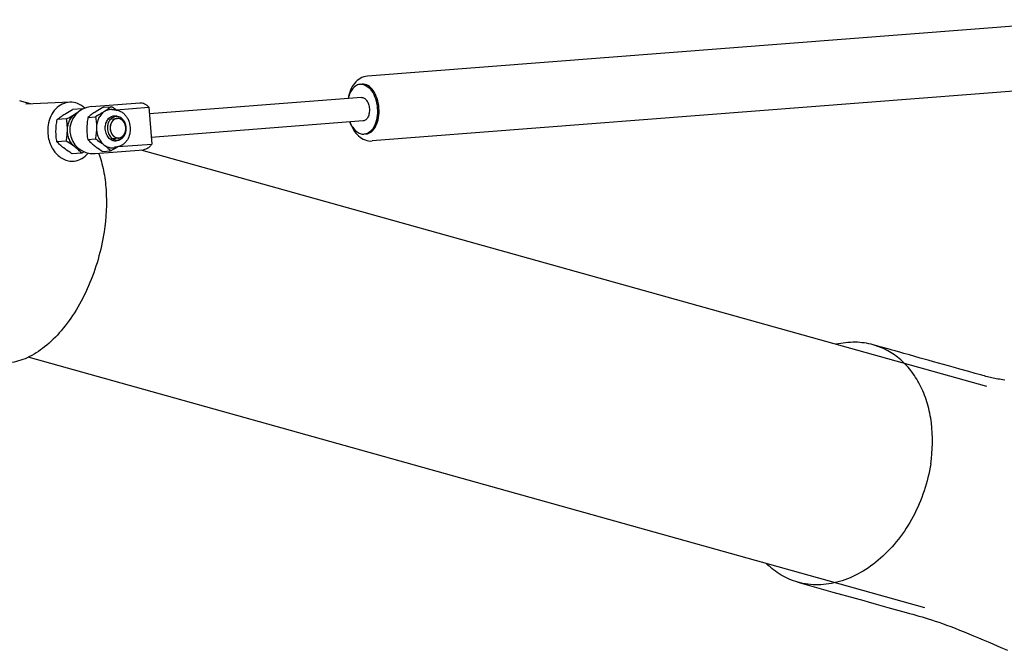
# Model space of a CAD drawing. Extents: x 0 to 420, y 0 to 297.
# Tile 10 of 13: x 337 to 383, y 110 to 140. Entities that reach past the tile are written whole.
import ezdxf

# ---------------------------------------------------------------- set-up
doc = ezdxf.new("R2010")
doc.units = 0
doc.header["$LTSCALE"] = 23.1
for name, color, linetype in [('102182_DXF_CONTINUOUS_LINE', 7, 'CONTINUOUS'), ('105-5475-01_DXF_CONTINUOUS', 7, 'CONTINUOUS'), ('105-561-01_DXF_CONTINUOUS_', 7, 'CONTINUOUS'), ('9900055_DXF_CONTINUOUS_LIN', 7, 'CONTINUOUS'), ('9900438_DXF_CONTINUOUS_LIN', 7, 'CONTINUOUS'), ('GAS_SPRING_BDXF_CONTINUOUS', 7, 'CONTINUOUS'), ('LOCK_NUT_M8_DXF_CONTINUOUS', 7, 'CONTINUOUS')]:
    doc.layers.add(name, color=color, linetype=linetype)

msp = doc.modelspace()

# ---------------------------------------------------------------- linework, layer by layer
at = {"layer": '102182_DXF_CONTINUOUS_LINE', "color": 7, "linetype": 'CONTINUOUS'}
for p, q in [((382.547, 122.902), (342.682, 134.033)), ((379.633, 112.468), (337.362, 124.27))]:
    msp.add_line(p, q, dxfattribs=at)
at = {"layer": '105-5475-01_DXF_CONTINUOUS', "color": 7, "linetype": 'CONTINUOUS'}
for p, q in [((377.374, 124.808), (377.198, 124.857)), ((379.162, 124.309), (378.902, 124.382)), ((379.417, 124.238), (379.162, 124.309)), ((379.543, 124.202), (379.417, 124.238)), ((379.793, 124.133), (379.543, 124.202)), ((380.037, 124.065), (379.793, 124.133)), ((380.74, 123.868), (380.037, 124.065)), ((381.074, 123.775), (380.74, 123.868)), ((381.288, 123.715), (381.074, 123.775)), ((381.703, 123.6), (381.288, 123.715)), ((373.646, 113.678), (375.301, 113.216)), ((375.301, 113.216), (376.346, 112.924)), ((377.34, 112.647), (377.893, 112.492))]:
    msp.add_line(p, q, dxfattribs=at)
for points in [[(377.947, 124.648), (377.519, 124.768), (377.374, 124.808)], [(378.227, 124.57), (378.087, 124.609), (377.947, 124.648)], [(378.902, 124.382), (378.636, 124.456), (378.501, 124.493), (378.227, 124.57)], [(382.003, 123.515), (381.905, 123.543), (381.804, 123.572), (381.703, 123.6)], [(383.402, 123.198), (383.311, 123.21), (383.225, 123.222), (383.145, 123.235), (383.07, 123.248), (382.997, 123.261), (382.927, 123.275), (382.859, 123.29), (382.791, 123.305), (382.722, 123.321), (382.653, 123.337), (382.582, 123.355), (382.51, 123.374), (382.436, 123.393), (382.358, 123.415), (382.276, 123.438), (382.189, 123.462), (382.003, 123.515)], [(376.346, 112.924), (376.753, 112.811), (376.952, 112.755), (377.34, 112.647)], [(377.893, 112.492), (378.24, 112.395), (378.407, 112.349), (378.744, 112.254)], [(378.744, 112.254), (378.905, 112.21), (379.059, 112.167), (379.208, 112.125), (379.352, 112.085), (379.498, 112.043), (379.644, 112), (379.793, 111.955), (379.95, 111.906), (380.115, 111.852), (380.288, 111.793), (380.469, 111.729), (380.658, 111.661), (380.855, 111.588), (381.058, 111.51), (381.269, 111.428), (381.486, 111.342), (381.706, 111.252), (381.931, 111.16), (382.159, 111.065), (382.387, 110.968), (382.615, 110.871), (382.842, 110.773), (383.069, 110.673), (383.295, 110.574), (383.522, 110.473)]]:
    msp.add_lwpolyline(points, dxfattribs=at)
for points, knots in [([(377.198, 124.857), (376.921, 124.935), (376.334, 125.017), (375.746, 124.949), (375.455, 124.883)], [0, 0, 0, 0, 0.490961, 1, 1, 1, 1]), ([(379.906, 119.253), (380.005, 119.889), (380.03, 120.852), (379.785, 122.066), (379.477, 122.878), (379.052, 123.584), (378.52, 124.165), (377.898, 124.603), (377.434, 124.791), (377.198, 124.857)], [0, 0, 0, 0, 0.284423, 0.418514, 0.545791, 0.666301, 0.780936, 0.891403, 1, 1, 1, 1]), ([(379.906, 119.253), (379.773, 118.393), (379.351, 117.132), (378.423, 115.692), (377.585, 114.792), (376.645, 114.109), (375.642, 113.673), (374.624, 113.509), (373.957, 113.591), (373.646, 113.678)], [0, 0, 0, 0, 0.27959, 0.416933, 0.548423, 0.672238, 0.787847, 0.896243, 1, 1, 1, 1]), ([(373.646, 113.678), (373.372, 113.754), (372.836, 113.984), (372.379, 114.344), (372.173, 114.55)], [0, 0, 0, 0, 0.494063, 1, 1, 1, 1])]:
    msp.add_open_spline(points, degree=3, knots=knots, dxfattribs=at)
at = {"layer": '105-561-01_DXF_CONTINUOUS_', "color": 7, "linetype": 'CONTINUOUS'}
for p, q in [((337.467, 136.2), (337.066, 136.321)), ((339.321, 136.283), (337.255, 136.19)), ((339.467, 133.507), (339.467, 133.507))]:
    msp.add_line(p, q, dxfattribs=at)
msp.add_arc((336.345, 133.937), 2.491, 73.1771, 75.6231, dxfattribs=at)
for points, knots in [([(339.321, 136.283), (339.2, 136.277), (338.95, 136.213), (338.636, 135.973), (338.407, 135.622), (338.327, 135.346), (338.304, 135.202)], [0, 0, 0, 0, 0.22839, 0.468187, 0.725862, 1, 1, 1, 1]), ([(340.034, 136.009), (339.935, 136.099), (339.711, 136.243), (339.447, 136.289), (339.321, 136.283)], [0, 0, 0, 0, 0.514224, 1, 1, 1, 1]), ([(338.304, 135.202), (338.272, 134.989), (338.284, 134.658), (338.418, 134.253), (338.571, 133.983), (338.769, 133.762), (339.004, 133.602), (339.261, 133.512), (339.44, 133.504), (339.527, 133.513)], [0, 0, 0, 0, 0.271367, 0.405811, 0.535853, 0.659964, 0.777776, 0.890325, 1, 1, 1, 1]), ([(339.527, 133.513), (339.652, 133.526), (339.907, 133.61), (340.106, 133.786), (340.191, 133.889)], [0, 0, 0, 0, 0.485773, 1, 1, 1, 1]), ([(340.686, 133.879), (340.784, 133.615), (340.939, 133.047), (341.097, 131.807), (341.042, 130.833), (340.941, 130.18)], [0, 0, 0, 0, 0.225643, 0.469821, 1, 1, 1, 1]), ([(340.941, 130.18), (340.874, 129.742), (340.683, 128.876), (340.24, 127.638), (339.66, 126.506), (338.968, 125.532), (338.195, 124.76), (337.37, 124.226), (336.644, 124.003), (336.088, 123.985), (335.823, 124.026), (335.696, 124.059)], [0, 0, 0, 0, 0.149995, 0.299671, 0.444304, 0.579714, 0.702838, 0.812419, 0.909819, 0.955444, 1, 1, 1, 1])]:
    msp.add_open_spline(points, degree=3, knots=knots, dxfattribs=at)
at = {"layer": '9900055_DXF_CONTINUOUS_LIN', "color": 7, "linetype": 'CONTINUOUS'}
for p, q in [((339.902, 135.973), (339.458, 135.94)), ((339.172, 135.495), (338.729, 135.463)), ((339.16, 134.455), (338.717, 134.422)), ((339.878, 133.892), (339.434, 133.859))]:
    msp.add_line(p, q, dxfattribs=at)
for centre, radius, start, end in [((336.334, 130.146), 6.833, 58.3046, 58.5264), ((335.991, 141.104), 8.192, 298.3189, 299.2293)]:
    msp.add_arc(centre, radius, start, end, dxfattribs=at)
for points, knots in [([(338.729, 135.463), (338.776, 135.503), (338.879, 135.584), (338.987, 135.66), (339.045, 135.698)], [0, 0, 0, 0, 0.470213, 1, 1, 1, 1]), ([(339.045, 135.698), (339.077, 135.718), (339.212, 135.804), (339.351, 135.882), (339.458, 135.94)], [0, 0, 0, 0, 0.236915, 1, 1, 1, 1]), ([(339.172, 135.495), (339.209, 135.515), (339.349, 135.592), (339.486, 135.673), (339.585, 135.738)], [0, 0, 0, 0, 0.260871, 1, 1, 1, 1]), ([(339.214, 134.979), (339.215, 135.057), (339.233, 135.21), (339.307, 135.424), (339.423, 135.606), (339.528, 135.701), (339.585, 135.738)], [0, 0, 0, 0, 0.266294, 0.523962, 0.768886, 1, 1, 1, 1]), ([(339.585, 135.738), (339.643, 135.776), (339.751, 135.851), (339.854, 135.933), (339.902, 135.973)], [0, 0, 0, 0, 0.529787, 1, 1, 1, 1]), ([(339.683, 135.791), (339.675, 135.787), (339.641, 135.772), (339.608, 135.753), (339.585, 135.738)], [0, 0, 0, 0, 0.247893, 1, 1, 1, 1]), ([(338.674, 134.939), (338.675, 135.027), (338.687, 135.203), (338.713, 135.376), (338.729, 135.463)], [0, 0, 0, 0, 0.501592, 1, 1, 1, 1]), ([(339.214, 134.979), (339.215, 135.066), (339.208, 135.239), (339.186, 135.411), (339.172, 135.495)], [0, 0, 0, 0, 0.50523, 1, 1, 1, 1]), ([(338.717, 134.422), (338.703, 134.507), (338.68, 134.678), (338.673, 134.852), (338.674, 134.939)], [0, 0, 0, 0, 0.49477, 1, 1, 1, 1]), ([(339.16, 134.455), (339.176, 134.541), (339.202, 134.715), (339.213, 134.891), (339.214, 134.979)], [0, 0, 0, 0, 0.498408, 1, 1, 1, 1]), ([(339.567, 134.177), (339.511, 134.221), (339.409, 134.327), (339.297, 134.522), (339.228, 134.744), (339.213, 134.9), (339.214, 134.979)], [0, 0, 0, 0, 0.234835, 0.482466, 0.739369, 1, 1, 1, 1]), ([(339.027, 134.137), (338.969, 134.183), (338.862, 134.274), (338.762, 134.373), (338.717, 134.422)], [0, 0, 0, 0, 0.523886, 1, 1, 1, 1]), ([(339.434, 133.859), (339.398, 133.882), (339.259, 133.969), (339.123, 134.062), (339.027, 134.137)], [0, 0, 0, 0, 0.2586, 1, 1, 1, 1]), ([(339.567, 134.177), (339.536, 134.202), (339.405, 134.3), (339.267, 134.39), (339.16, 134.455)], [0, 0, 0, 0, 0.239566, 1, 1, 1, 1]), ([(339.567, 134.177), (339.604, 134.148), (339.682, 134.098), (339.769, 134.065), (339.813, 134.054)], [0, 0, 0, 0, 0.508953, 1, 1, 1, 1]), ([(339.878, 133.892), (339.832, 133.941), (339.732, 134.041), (339.625, 134.132), (339.567, 134.177)], [0, 0, 0, 0, 0.476114, 1, 1, 1, 1])]:
    msp.add_open_spline(points, degree=3, knots=knots, dxfattribs=at)
at = {"layer": '9900438_DXF_CONTINUOUS_LIN', "color": 2, "linetype": 'CONTINUOUS'}
for p, q in [((341.134, 135.488), (341.564, 135.52)), ((341.202, 134.567), (341.632, 134.599))]:
    msp.add_line(p, q, dxfattribs=at)
at = {"layer": '9900438_DXF_CONTINUOUS_LIN', "color": 7, "linetype": 'CONTINUOUS'}
for centre, start, end in [((341.583, 135.205), 72.0026, 76.7977), ((341.614, 134.914), 252.0026, 256.7977)]:
    msp.add_arc(centre, 0.316, start, end, dxfattribs=at)
for points, knots in [([(341.501, 135.609), (341.453, 135.606), (341.355, 135.578), (341.233, 135.481), (341.144, 135.343), (341.113, 135.234), (341.104, 135.177)], [0, 0, 0, 0, 0.228385, 0.468487, 0.726206, 1, 1, 1, 1]), ([(341.642, 135.592), (341.63, 135.595), (341.584, 135.608), (341.536, 135.612), (341.501, 135.609)], [0, 0, 0, 0, 0.253566, 1, 1, 1, 1]), ([(341.979, 134.933), (341.99, 135.003), (341.989, 135.145), (341.927, 135.344), (341.809, 135.505), (341.699, 135.573), (341.642, 135.592)], [0, 0, 0, 0, 0.265399, 0.527142, 0.773467, 1, 1, 1, 1]), ([(341.104, 135.177), (341.091, 135.093), (341.096, 134.962), (341.148, 134.802), (341.225, 134.663), (341.34, 134.555), (341.478, 134.504), (341.549, 134.498), (341.583, 134.501)], [0, 0, 0, 0, 0.271411, 0.405968, 0.536245, 0.777271, 0.890179, 1, 1, 1, 1]), ([(341.235, 135.161), (341.226, 135.103), (341.227, 134.984), (341.279, 134.819), (341.376, 134.686), (341.469, 134.629), (341.516, 134.614)], [0, 0, 0, 0, 0.265458, 0.527227, 0.773523, 1, 1, 1, 1]), ([(341.552, 135.518), (341.513, 135.513), (341.435, 135.488), (341.338, 135.408), (341.267, 135.295), (341.242, 135.207), (341.235, 135.161)], [0, 0, 0, 0, 0.228437, 0.468964, 0.726721, 1, 1, 1, 1]), ([(341.655, 135.512), (341.646, 135.514), (341.613, 135.52), (341.578, 135.521), (341.552, 135.518)], [0, 0, 0, 0, 0.252325, 1, 1, 1, 1]), ([(341.961, 134.958), (341.97, 135.016), (341.97, 135.134), (341.917, 135.299), (341.82, 135.433), (341.728, 135.489), (341.68, 135.505)], [0, 0, 0, 0, 0.265458, 0.527227, 0.773523, 1, 1, 1, 1]), ([(341.619, 134.599), (341.66, 134.6), (341.743, 134.62), (341.85, 134.7), (341.927, 134.817), (341.954, 134.909), (341.961, 134.958)], [0, 0, 0, 0, 0.22841, 0.468031, 0.725662, 1, 1, 1, 1]), ([(341.719, 134.539), (341.753, 134.556), (341.817, 134.601), (341.923, 134.726), (341.966, 134.849), (341.979, 134.933)], [0, 0, 0, 0, 0.23211, 0.476697, 1, 1, 1, 1]), ([(341.583, 134.501), (341.595, 134.502), (341.641, 134.508), (341.687, 134.523), (341.719, 134.539)], [0, 0, 0, 0, 0.248465, 1, 1, 1, 1])]:
    msp.add_open_spline(points, degree=3, knots=knots, dxfattribs=at)
at = {"layer": '9900438_DXF_CONTINUOUS_LIN', "color": 2, "linetype": 'CONTINUOUS'}
for points, knots in [([(341.56, 135.519), (341.554, 135.518), (341.544, 135.516), (341.53, 135.513), (341.52, 135.511), (341.512, 135.509), (341.505, 135.507), (341.5, 135.506), (341.496, 135.505), (341.492, 135.505), (341.489, 135.504), (341.488, 135.504), (341.486, 135.504), (341.485, 135.503), (341.483, 135.502), (341.48, 135.5), (341.476, 135.498), (341.471, 135.496), (341.462, 135.492), (341.452, 135.487), (341.442, 135.482), (341.436, 135.478), (341.431, 135.476), (341.427, 135.474), (341.424, 135.473), (341.422, 135.471), (341.42, 135.47), (341.419, 135.47), (341.418, 135.469), (341.416, 135.468), (341.415, 135.467), (341.412, 135.465), (341.41, 135.463), (341.405, 135.459), (341.399, 135.454), (341.391, 135.447), (341.382, 135.439), (341.373, 135.432), (341.367, 135.427), (341.363, 135.424), (341.36, 135.421), (341.358, 135.42), (341.357, 135.419), (341.356, 135.418), (341.356, 135.418), (341.355, 135.417), (341.354, 135.416), (341.353, 135.414), (341.35, 135.411), (341.346, 135.406), (341.342, 135.4), (341.336, 135.392), (341.33, 135.385), (341.325, 135.378), (341.319, 135.37), (341.314, 135.364), (341.31, 135.359), (341.308, 135.356), (341.306, 135.354), (341.305, 135.353), (341.305, 135.352), (341.304, 135.352), (341.304, 135.351), (341.303, 135.35), (341.302, 135.347), (341.3, 135.344), (341.297, 135.338), (341.294, 135.331), (341.288, 135.32), (341.282, 135.308), (341.277, 135.297), (341.273, 135.29), (341.27, 135.284), (341.268, 135.281), (341.267, 135.278), (341.266, 135.276), (341.265, 135.274), (341.264, 135.272), (341.264, 135.27), (341.263, 135.266), (341.261, 135.262), (341.26, 135.257), (341.258, 135.251), (341.256, 135.243), (341.252, 135.23), (341.248, 135.217), (341.245, 135.206), (341.243, 135.2), (341.242, 135.195), (341.241, 135.191), (341.24, 135.189), (341.239, 135.187), (341.239, 135.185), (341.239, 135.183), (341.238, 135.18), (341.238, 135.176), (341.237, 135.171), (341.237, 135.164), (341.235, 135.152), (341.234, 135.139), (341.232, 135.126), (341.231, 135.117), (341.23, 135.111), (341.23, 135.106), (341.229, 135.101), (341.229, 135.098), (341.228, 135.097), (341.228, 135.096), (341.228, 135.094), (341.228, 135.093), (341.229, 135.089), (341.229, 135.085), (341.229, 135.08), (341.229, 135.073), (341.23, 135.064), (341.23, 135.051), (341.231, 135.037), (341.232, 135.025), (341.232, 135.018), (341.232, 135.013), (341.232, 135.008), (341.232, 135.005), (341.233, 135.003), (341.233, 135.001), (341.233, 134.999), (341.234, 134.996), (341.234, 134.992), (341.236, 134.987), (341.237, 134.981), (341.239, 134.969), (341.242, 134.956), (341.245, 134.943), (341.247, 134.934), (341.248, 134.928), (341.249, 134.923), (341.25, 134.918), (341.251, 134.914), (341.252, 134.911), (341.252, 134.91), (341.253, 134.908), (341.254, 134.906), (341.255, 134.903), (341.256, 134.899), (341.26, 134.889), (341.266, 134.875), (341.272, 134.86), (341.277, 134.848), (341.28, 134.84), (341.282, 134.834), (341.284, 134.83), (341.285, 134.827), (341.285, 134.826), (341.286, 134.825), (341.286, 134.824), (341.287, 134.824), (341.287, 134.822), (341.289, 134.82), (341.291, 134.816), (341.294, 134.811), (341.299, 134.804), (341.304, 134.795), (341.309, 134.787), (341.314, 134.779), (341.319, 134.77), (341.324, 134.763), (341.327, 134.758), (341.329, 134.754), (341.331, 134.752), (341.332, 134.75), (341.332, 134.75), (341.333, 134.749), (341.333, 134.748), (341.334, 134.747), (341.336, 134.745), (341.338, 134.742), (341.343, 134.738), (341.348, 134.732), (341.356, 134.723), (341.365, 134.714), (341.373, 134.705), (341.378, 134.699), (341.382, 134.695), (341.385, 134.692), (341.387, 134.69), (341.389, 134.688), (341.39, 134.686), (341.391, 134.686), (341.392, 134.685), (341.394, 134.684), (341.396, 134.682), (341.399, 134.68), (341.403, 134.677), (341.408, 134.674), (341.414, 134.67), (341.423, 134.663), (341.433, 134.656), (341.441, 134.65), (341.446, 134.646), (341.45, 134.644), (341.453, 134.642), (341.455, 134.64), (341.456, 134.639), (341.457, 134.639), (341.459, 134.638), (341.462, 134.637), (341.465, 134.636), (341.469, 134.634), (341.474, 134.632), (341.481, 134.629), (341.489, 134.626), (341.499, 134.621), (341.513, 134.616), (341.523, 134.611), (341.529, 134.609)], [0, 0, 0, 0, 0.015625, 0.03125, 0.039062, 0.046875, 0.054688, 0.058594, 0.0625, 0.066406, 0.068359, 0.070312, 0.071289, 0.072266, 0.074219, 0.078125, 0.082031, 0.085938, 0.09375, 0.109375, 0.117188, 0.125, 0.128906, 0.132812, 0.136719, 0.138672, 0.140625, 0.141602, 0.142578, 0.144531, 0.146484, 0.148438, 0.152344, 0.15625, 0.164062, 0.171875, 0.1875, 0.195312, 0.203125, 0.207031, 0.210938, 0.212891, 0.213867, 0.214355, 0.214844, 0.21582, 0.216797, 0.21875, 0.222656, 0.226562, 0.234375, 0.242188, 0.25, 0.257812, 0.265625, 0.273438, 0.277344, 0.28125, 0.283203, 0.28418, 0.285156, 0.285645, 0.286133, 0.287109, 0.289062, 0.292969, 0.296875, 0.304688, 0.3125, 0.328125, 0.335938, 0.34375, 0.347656, 0.351562, 0.353516, 0.355469, 0.357422, 0.358398, 0.359375, 0.363281, 0.367188, 0.371094, 0.375, 0.382812, 0.390625, 0.40625, 0.414062, 0.417969, 0.421875, 0.425781, 0.427734, 0.428711, 0.429688, 0.431641, 0.433594, 0.4375, 0.441406, 0.445312, 0.453125, 0.46875, 0.476562, 0.484375, 0.488281, 0.492188, 0.496094, 0.498047, 0.499023, 0.5, 0.500977, 0.501953, 0.503906, 0.507812, 0.511719, 0.515625, 0.523438, 0.53125, 0.546875, 0.554688, 0.558594, 0.5625, 0.566406, 0.568359, 0.570312, 0.571289, 0.572266, 0.574219, 0.578125, 0.582031, 0.585938, 0.59375, 0.609375, 0.617188, 0.625, 0.628906, 0.632812, 0.636719, 0.640625, 0.641602, 0.642578, 0.644531, 0.646484, 0.648438, 0.652344, 0.65625, 0.671875, 0.6875, 0.695312, 0.703125, 0.707031, 0.710938, 0.712891, 0.713867, 0.714355, 0.714844, 0.71582, 0.716797, 0.71875, 0.722656, 0.726562, 0.734375, 0.742188, 0.75, 0.757812, 0.765625, 0.773438, 0.777344, 0.78125, 0.783203, 0.78418, 0.785156, 0.785645, 0.786133, 0.787109, 0.789062, 0.792969, 0.796875, 0.804688, 0.8125, 0.828125, 0.835938, 0.84375, 0.847656, 0.851562, 0.853516, 0.855469, 0.857422, 0.858398, 0.859375, 0.861328, 0.863281, 0.867188, 0.871094, 0.875, 0.882812, 0.890625, 0.90625, 0.914062, 0.917969, 0.921875, 0.925781, 0.927734, 0.928711, 0.929688, 0.931641, 0.933594, 0.9375, 0.941406, 0.945312, 0.953125, 0.960938, 0.96875, 0.984375, 1, 1, 1, 1]), ([(341.668, 135.509), (341.666, 135.51), (341.661, 135.511), (341.656, 135.512), (341.653, 135.513), (341.651, 135.514), (341.648, 135.514), (341.646, 135.515), (341.641, 135.515), (341.637, 135.516), (341.632, 135.517), (341.628, 135.518), (341.623, 135.518), (341.618, 135.519), (341.615, 135.519), (341.612, 135.519), (341.607, 135.52), (341.603, 135.52), (341.598, 135.52), (341.594, 135.52), (341.589, 135.52), (341.585, 135.52), (341.582, 135.52), (341.58, 135.521), (341.577, 135.52), (341.573, 135.52), (341.567, 135.52), (341.562, 135.52), (341.56, 135.519)], [0, 0, 0, 0, 0.0625, 0.125, 0.15625, 0.171875, 0.1875, 0.21875, 0.25, 0.3125, 0.34375, 0.375, 0.4375, 0.46875, 0.5, 0.53125, 0.5625, 0.625, 0.65625, 0.6875, 0.75, 0.78125, 0.8125, 0.828125, 0.84375, 0.875, 0.9375, 1, 1, 1, 1]), ([(341.637, 134.599), (341.642, 134.6), (341.653, 134.603), (341.666, 134.605), (341.677, 134.608), (341.685, 134.61), (341.692, 134.611), (341.697, 134.612), (341.701, 134.613), (341.704, 134.614), (341.707, 134.614), (341.709, 134.615), (341.71, 134.615), (341.711, 134.616), (341.713, 134.617), (341.716, 134.618), (341.72, 134.62), (341.725, 134.623), (341.734, 134.627), (341.744, 134.632), (341.754, 134.637), (341.76, 134.64), (341.765, 134.643), (341.769, 134.644), (341.772, 134.646), (341.775, 134.647), (341.776, 134.648), (341.777, 134.649), (341.779, 134.649), (341.78, 134.65), (341.782, 134.652), (341.784, 134.654), (341.787, 134.656), (341.791, 134.66), (341.797, 134.664), (341.806, 134.672), (341.815, 134.679), (341.824, 134.687), (341.829, 134.691), (341.834, 134.695), (341.837, 134.697), (341.839, 134.699), (341.84, 134.7), (341.84, 134.7), (341.841, 134.701), (341.841, 134.702), (341.842, 134.703), (341.844, 134.705), (341.846, 134.708), (341.85, 134.713), (341.855, 134.719), (341.86, 134.726), (341.866, 134.734), (341.872, 134.741), (341.878, 134.748), (341.882, 134.754), (341.886, 134.759), (341.889, 134.762), (341.89, 134.764), (341.891, 134.765), (341.892, 134.766), (341.892, 134.767), (341.893, 134.768), (341.893, 134.769), (341.894, 134.771), (341.896, 134.775), (341.899, 134.78), (341.903, 134.788), (341.908, 134.799), (341.914, 134.81), (341.92, 134.822), (341.923, 134.829), (341.926, 134.834), (341.928, 134.838), (341.929, 134.841), (341.931, 134.843), (341.931, 134.845), (341.932, 134.846), (341.933, 134.849), (341.934, 134.852), (341.935, 134.857), (341.936, 134.862), (341.938, 134.868), (341.941, 134.876), (341.944, 134.888), (341.948, 134.901), (341.951, 134.912), (341.953, 134.918), (341.955, 134.923), (341.956, 134.927), (341.957, 134.93), (341.957, 134.931), (341.957, 134.933), (341.958, 134.935), (341.958, 134.938), (341.958, 134.943), (341.959, 134.948), (341.96, 134.954), (341.961, 134.966), (341.963, 134.979), (341.964, 134.993), (341.965, 135.001), (341.966, 135.008), (341.967, 135.013), (341.967, 135.017), (341.968, 135.02), (341.968, 135.022), (341.968, 135.023), (341.968, 135.024), (341.968, 135.026), (341.968, 135.029), (341.968, 135.033), (341.967, 135.038), (341.967, 135.045), (341.967, 135.054), (341.966, 135.068), (341.965, 135.082), (341.965, 135.094), (341.964, 135.101), (341.964, 135.106), (341.964, 135.11), (341.964, 135.114), (341.964, 135.116), (341.964, 135.118), (341.963, 135.119), (341.963, 135.122), (341.962, 135.126), (341.961, 135.131), (341.959, 135.138), (341.957, 135.149), (341.954, 135.163), (341.951, 135.176), (341.95, 135.184), (341.948, 135.191), (341.947, 135.196), (341.946, 135.201), (341.945, 135.204), (341.945, 135.207), (341.944, 135.209), (341.944, 135.211), (341.943, 135.213), (341.941, 135.216), (341.94, 135.22), (341.936, 135.229), (341.931, 135.243), (341.925, 135.258), (341.92, 135.271), (341.917, 135.279), (341.914, 135.285), (341.913, 135.289), (341.912, 135.291), (341.911, 135.293), (341.911, 135.293), (341.91, 135.294), (341.91, 135.295), (341.909, 135.296), (341.907, 135.299), (341.905, 135.302), (341.902, 135.308), (341.898, 135.315), (341.892, 135.323), (341.887, 135.331), (341.882, 135.34), (341.877, 135.348), (341.873, 135.355), (341.869, 135.361), (341.867, 135.364), (341.866, 135.367), (341.865, 135.368), (341.864, 135.369), (341.864, 135.37), (341.863, 135.37), (341.862, 135.371), (341.86, 135.373), (341.858, 135.376), (341.854, 135.381), (341.848, 135.386), (341.84, 135.395), (341.832, 135.404), (341.823, 135.413), (341.818, 135.419), (341.814, 135.424), (341.811, 135.427), (341.809, 135.429), (341.808, 135.43), (341.806, 135.432), (341.805, 135.433), (341.804, 135.434), (341.803, 135.435), (341.8, 135.436), (341.797, 135.439), (341.794, 135.441), (341.789, 135.445), (341.783, 135.449), (341.773, 135.456), (341.764, 135.463), (341.755, 135.469), (341.75, 135.472), (341.747, 135.475), (341.744, 135.477), (341.742, 135.478), (341.74, 135.479), (341.739, 135.48), (341.737, 135.48), (341.735, 135.481), (341.731, 135.483), (341.727, 135.484), (341.722, 135.487), (341.716, 135.489), (341.708, 135.493), (341.697, 135.497), (341.684, 135.503), (341.673, 135.507), (341.668, 135.509)], [0, 0, 0, 0, 0.015625, 0.03125, 0.039062, 0.046875, 0.054688, 0.058594, 0.0625, 0.066406, 0.068359, 0.070312, 0.071289, 0.072266, 0.074219, 0.078125, 0.082031, 0.085938, 0.09375, 0.109375, 0.117188, 0.125, 0.128906, 0.132812, 0.136719, 0.138672, 0.140625, 0.141602, 0.142578, 0.144531, 0.146484, 0.148438, 0.152344, 0.15625, 0.164062, 0.171875, 0.1875, 0.195312, 0.203125, 0.207031, 0.210938, 0.212891, 0.213867, 0.214355, 0.214844, 0.21582, 0.216797, 0.21875, 0.222656, 0.226562, 0.234375, 0.242188, 0.25, 0.257812, 0.265625, 0.273438, 0.277344, 0.28125, 0.283203, 0.28418, 0.285156, 0.285645, 0.286133, 0.287109, 0.289062, 0.292969, 0.296875, 0.304688, 0.3125, 0.328125, 0.335938, 0.34375, 0.347656, 0.351562, 0.353516, 0.355469, 0.357422, 0.358398, 0.359375, 0.363281, 0.367188, 0.371094, 0.375, 0.382812, 0.390625, 0.40625, 0.414062, 0.417969, 0.421875, 0.425781, 0.427734, 0.428711, 0.429688, 0.431641, 0.433594, 0.4375, 0.441406, 0.445312, 0.453125, 0.46875, 0.476562, 0.484375, 0.488281, 0.492188, 0.496094, 0.498047, 0.499023, 0.5, 0.500977, 0.501953, 0.503906, 0.507812, 0.511719, 0.515625, 0.523438, 0.53125, 0.546875, 0.554688, 0.558594, 0.5625, 0.566406, 0.568359, 0.570312, 0.571289, 0.572266, 0.574219, 0.578125, 0.582031, 0.585938, 0.59375, 0.609375, 0.617188, 0.625, 0.628906, 0.632812, 0.636719, 0.640625, 0.641602, 0.642578, 0.644531, 0.646484, 0.648438, 0.652344, 0.65625, 0.671875, 0.6875, 0.695312, 0.703125, 0.707031, 0.710938, 0.712891, 0.713867, 0.714355, 0.714844, 0.71582, 0.716797, 0.71875, 0.722656, 0.726562, 0.734375, 0.742188, 0.75, 0.757812, 0.765625, 0.773438, 0.777344, 0.78125, 0.783203, 0.78418, 0.785156, 0.785645, 0.786133, 0.787109, 0.789062, 0.792969, 0.796875, 0.804688, 0.8125, 0.828125, 0.835938, 0.84375, 0.847656, 0.851562, 0.853516, 0.855469, 0.857422, 0.858398, 0.859375, 0.861328, 0.863281, 0.867188, 0.871094, 0.875, 0.882812, 0.890625, 0.90625, 0.914062, 0.917969, 0.921875, 0.925781, 0.927734, 0.928711, 0.929688, 0.931641, 0.933594, 0.9375, 0.941406, 0.945312, 0.953125, 0.960938, 0.96875, 0.984375, 1, 1, 1, 1]), ([(341.529, 134.609), (341.533, 134.608), (341.537, 134.607), (341.543, 134.606), (341.547, 134.605), (341.552, 134.604), (341.556, 134.603), (341.56, 134.602), (341.564, 134.602), (341.568, 134.601), (341.572, 134.6), (341.575, 134.6), (341.578, 134.6), (341.582, 134.599), (341.585, 134.599), (341.589, 134.599), (341.593, 134.598), (341.598, 134.598), (341.603, 134.598), (341.607, 134.598), (341.613, 134.598), (341.617, 134.598), (341.621, 134.598)], [0, 0, 0, 0, 0.125, 0.15625, 0.1875, 0.25, 0.3125, 0.34375, 0.375, 0.4375, 0.46875, 0.5, 0.53125, 0.5625, 0.625, 0.65625, 0.6875, 0.75, 0.8125, 0.84375, 0.875, 1, 1, 1, 1]), ([(341.621, 134.598), (341.621, 134.598), (341.622, 134.598), (341.622, 134.598), (341.622, 134.598), (341.623, 134.598), (341.623, 134.598), (341.624, 134.598), (341.626, 134.598), (341.628, 134.598), (341.63, 134.598), (341.631, 134.599), (341.632, 134.599), (341.633, 134.599), (341.633, 134.599), (341.634, 134.599), (341.635, 134.599), (341.636, 134.599), (341.637, 134.599)], [0, 0, 0, 0, 0.0625, 0.125, 0.15625, 0.1875, 0.21875, 0.25, 0.375, 0.5, 0.625, 0.75, 0.78125, 0.8125, 0.84375, 0.875, 0.9375, 1, 1, 1, 1])]:
    msp.add_open_spline(points, degree=3, knots=knots, dxfattribs=at)
at = {"layer": '9900438_DXF_CONTINUOUS_LIN', "color": 7, "linetype": 'CONTINUOUS'}
msp.add_open_spline([(341.542, 134.607), (341.567, 134.601), (341.593, 134.598), (341.619, 134.599)], degree=3, dxfattribs=at)
at = {"layer": 'GAS_SPRING_BDXF_CONTINUOUS', "color": 7, "linetype": 'CONTINUOUS'}
for p, q in [((387.75, 140.169), (353.353, 137.506)), ((387.982, 137.123), (353.585, 134.459)), ((353.072, 136.509), (343.081, 135.735)), ((340.35, 136.081), (342.623, 136.257)), ((341.504, 135.924), (343.058, 136.045)), ((343.058, 136.045), (343.189, 134.315)), ((353.156, 135.401), (343.166, 134.627)), ((341.609, 134.193), (343.189, 134.315)), ((340.522, 133.865), (342.794, 134.041))]:
    msp.add_line(p, q, dxfattribs=at)
for centre, radius, start, end in [((340.436, 134.973), 1.111, 94.4281, 274.238), ((340.483, 134.358), 0.494, 274.0718, 274.4993)]:
    msp.add_arc(centre, radius, start, end, dxfattribs=at)
for points, knots in [([(353.351, 137.506), (353.235, 137.497), (353.003, 137.423), (352.729, 137.178), (352.538, 136.846), (352.467, 136.593), (352.443, 136.461)], [0, 0, 0, 0, 0.234182, 0.473944, 0.727582, 1, 1, 1, 1]), ([(353.024, 137.132), (352.96, 137.127), (352.825, 137.084), (352.657, 136.936), (352.526, 136.721), (352.47, 136.552), (352.449, 136.461)], [0, 0, 0, 0, 0.206384, 0.435905, 0.700518, 1, 1, 1, 1]), ([(353.024, 137.132), (353.119, 137.139), (353.335, 137.076), (353.58, 136.816), (353.753, 136.446), (353.837, 136.009), (353.821, 135.564), (353.705, 135.172), (353.503, 134.879), (353.298, 134.785), (353.204, 134.778)], [0, 0, 0, 0, 0.095383, 0.210347, 0.348281, 0.500321, 0.652285, 0.790016, 0.904738, 1, 1, 1, 1]), ([(353.281, 134.784), (353.376, 134.791), (353.58, 134.885), (353.783, 135.178), (353.898, 135.57), (353.914, 136.015), (353.831, 136.452), (353.658, 136.822), (353.413, 137.082), (353.197, 137.145), (353.102, 137.138)], [0, 0, 0, 0, 0.095259, 0.209982, 0.347716, 0.499679, 0.651718, 0.789654, 0.904619, 1, 1, 1, 1]), ([(353.072, 136.509), (353.116, 136.512), (353.218, 136.482), (353.333, 136.36), (353.415, 136.186), (353.454, 135.98), (353.446, 135.771), (353.392, 135.587), (353.297, 135.449), (353.201, 135.404), (353.156, 135.401)], [0, 0, 0, 0, 0.095385, 0.210349, 0.348283, 0.500321, 0.652283, 0.790015, 0.904736, 1, 1, 1, 1]), ([(342.623, 136.257), (342.66, 136.26), (342.739, 136.255), (342.853, 136.214), (342.962, 136.143), (343.027, 136.08), (343.058, 136.045)], [0, 0, 0, 0, 0.226187, 0.463262, 0.719604, 1, 1, 1, 1]), ([(352.529, 135.352), (352.573, 135.225), (352.682, 134.987), (352.921, 134.688), (353.229, 134.488), (353.469, 134.45), (353.584, 134.459)], [0, 0, 0, 0, 0.272416, 0.526064, 0.765806, 1, 1, 1, 1]), ([(352.535, 135.352), (352.57, 135.266), (352.651, 135.108), (352.812, 134.917), (353, 134.796), (353.139, 134.773), (353.204, 134.778)], [0, 0, 0, 0, 0.299327, 0.563954, 0.7936, 1, 1, 1, 1]), ([(343.189, 134.315), (343.164, 134.276), (343.111, 134.204), (343.014, 134.118), (342.908, 134.061), (342.832, 134.044), (342.794, 134.041)], [0, 0, 0, 0, 0.280158, 0.536429, 0.773604, 1, 1, 1, 1])]:
    msp.add_open_spline(points, degree=3, knots=knots, dxfattribs=at)
at = {"layer": 'LOCK_NUT_M8_DXF_CONTINUOUS', "color": 7, "linetype": 'CONTINUOUS'}
for p, q in [((340.911, 136.048), (341.271, 136.074)), ((340.181, 135.57), (340.542, 135.597)), ((341.432, 135.92), (341.301, 135.919)), ((341.434, 135.92), (341.432, 135.921)), ((340.17, 134.53), (340.53, 134.557)), ((341.561, 134.184), (341.431, 134.165)), ((341.561, 134.183), (341.563, 134.184)), ((340.887, 133.967), (341.247, 133.994))]:
    msp.add_line(p, q, dxfattribs=at)
msp.add_arc((339.238, 137.956), 4.439, 301.6298, 301.9131, dxfattribs=at)
for points, knots in [([(340.911, 136.048), (340.875, 136.028), (340.735, 135.951), (340.597, 135.87), (340.498, 135.805)], [0, 0, 0, 0, 0.260871, 1, 1, 1, 1]), ([(341.271, 136.074), (341.224, 136.035), (341.121, 135.953), (341.013, 135.877), (340.955, 135.839)], [0, 0, 0, 0, 0.470213, 1, 1, 1, 1]), ([(341.519, 135.914), (341.499, 135.928), (341.418, 135.983), (341.335, 136.036), (341.271, 136.074)], [0, 0, 0, 0, 0.245647, 1, 1, 1, 1]), ([(340.181, 135.57), (340.166, 135.484), (340.139, 135.31), (340.128, 135.135), (340.127, 135.047)], [0, 0, 0, 0, 0.498408, 1, 1, 1, 1]), ([(340.498, 135.805), (340.44, 135.767), (340.332, 135.692), (340.229, 135.61), (340.181, 135.57)], [0, 0, 0, 0, 0.529787, 1, 1, 1, 1]), ([(340.955, 135.839), (340.923, 135.819), (340.788, 135.733), (340.649, 135.655), (340.542, 135.597)], [0, 0, 0, 0, 0.236915, 1, 1, 1, 1]), ([(340.542, 135.597), (340.555, 135.513), (340.578, 135.341), (340.585, 135.168), (340.584, 135.08)], [0, 0, 0, 0, 0.49477, 1, 1, 1, 1]), ([(340.955, 135.839), (340.898, 135.802), (340.793, 135.708), (340.676, 135.526), (340.602, 135.312), (340.585, 135.158), (340.584, 135.08)], [0, 0, 0, 0, 0.231114, 0.476038, 0.733706, 1, 1, 1, 1]), ([(341.432, 135.921), (341.392, 135.931), (341.31, 135.943), (341.186, 135.936), (341.065, 135.902), (340.99, 135.862), (340.955, 135.839)], [0, 0, 0, 0, 0.249406, 0.496605, 0.745563, 1, 1, 1, 1]), ([(340.998, 135.081), (340.998, 135.153), (341.02, 135.294), (341.11, 135.476), (341.226, 135.585), (341.332, 135.632), (341.386, 135.642), (341.413, 135.644)], [0, 0, 0, 0, 0.284884, 0.549343, 0.785148, 0.894217, 1, 1, 1, 1]), ([(341.413, 135.644), (341.452, 135.647), (341.532, 135.641), (341.607, 135.611), (341.642, 135.591)], [0, 0, 0, 0, 0.492363, 1, 1, 1, 1]), ([(341.432, 135.92), (341.482, 135.92), (341.582, 135.908), (341.725, 135.854), (341.856, 135.767), (341.969, 135.651), (342.06, 135.512), (342.15, 135.301), (342.177, 135.127), (342.175, 135.011)], [0, 0, 0, 0, 0.114338, 0.230687, 0.350317, 0.473972, 0.601724, 0.73297, 1, 1, 1, 1]), ([(340.584, 135.08), (340.583, 134.992), (340.572, 134.817), (340.545, 134.643), (340.53, 134.557)], [0, 0, 0, 0, 0.501592, 1, 1, 1, 1]), ([(340.584, 135.08), (340.583, 135.002), (340.598, 134.845), (340.667, 134.623), (340.779, 134.429), (340.881, 134.323), (340.937, 134.279)], [0, 0, 0, 0, 0.260631, 0.517534, 0.765165, 1, 1, 1, 1]), ([(341.501, 134.453), (341.47, 134.451), (341.407, 134.455), (341.313, 134.486), (341.225, 134.542), (341.118, 134.649), (341.022, 134.831), (340.997, 134.996), (340.998, 135.081)], [0, 0, 0, 0, 0.103685, 0.211529, 0.326486, 0.449701, 0.716958, 1, 1, 1, 1]), ([(340.127, 135.047), (340.126, 134.959), (340.133, 134.786), (340.156, 134.614), (340.17, 134.53)], [0, 0, 0, 0, 0.50523, 1, 1, 1, 1]), ([(342.175, 135.011), (342.174, 134.911), (342.144, 134.715), (342.036, 134.494), (341.913, 134.354), (341.807, 134.27), (341.688, 134.211), (341.604, 134.19), (341.561, 134.184)], [0, 0, 0, 0, 0.267718, 0.524095, 0.647307, 0.767163, 0.884381, 1, 1, 1, 1]), ([(340.17, 134.53), (340.215, 134.481), (340.315, 134.382), (340.422, 134.29), (340.48, 134.245)], [0, 0, 0, 0, 0.476114, 1, 1, 1, 1]), ([(340.48, 134.245), (340.511, 134.221), (340.643, 134.122), (340.781, 134.032), (340.887, 133.967)], [0, 0, 0, 0, 0.239566, 1, 1, 1, 1]), ([(340.53, 134.557), (340.566, 134.534), (340.705, 134.447), (340.841, 134.354), (340.937, 134.279)], [0, 0, 0, 0, 0.2586, 1, 1, 1, 1]), ([(340.937, 134.279), (340.982, 134.243), (341.079, 134.184), (341.24, 134.135), (341.405, 134.133), (341.511, 134.162), (341.561, 134.183)], [0, 0, 0, 0, 0.260281, 0.510002, 0.754374, 1, 1, 1, 1]), ([(340.937, 134.279), (340.995, 134.233), (341.102, 134.142), (341.202, 134.043), (341.247, 133.994)], [0, 0, 0, 0, 0.523886, 1, 1, 1, 1]), ([(341.247, 133.994), (341.275, 134.009), (341.382, 134.067), (341.488, 134.128), (341.566, 134.176)], [0, 0, 0, 0, 0.257006, 1, 1, 1, 1]), ([(341.719, 134.539), (341.687, 134.514), (341.618, 134.474), (341.54, 134.456), (341.501, 134.453)], [0, 0, 0, 0, 0.507592, 1, 1, 1, 1])]:
    msp.add_open_spline(points, degree=3, knots=knots, dxfattribs=at)

doc.saveas('drawing.dxf')
